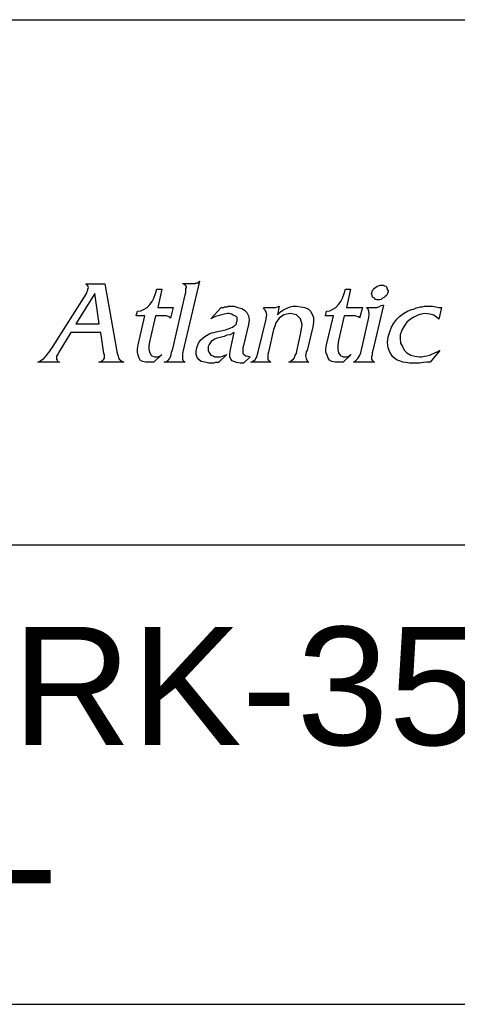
# Model space of a CAD drawing. Header units: inches. Extents: x 6 to 353, y 6 to 228.
# Tile 15 of 256: x 326 to 333, y 23 to 39. Entities that reach past the tile are written whole.
import ezdxf
from ezdxf.enums import TextEntityAlignment as Align

# ---------------------------------------------------------------- set-up
doc = ezdxf.new("R2010")
doc.units = ezdxf.units.IN
doc.header["$LTSCALE"] = 19.946667
doc.header["$MEASUREMENT"] = 0
doc.layers.get('0').update_dxf_attribs({"linetype": 'CONTINUOUS'})
doc.layers.add('09_ALL_DETAIL_ITEMS', color=7, linetype='CONTINUOUS')
doc.styles.add('TEXTSTYLE_2', font='arial.ttf')

# ---------------------------------------------------------------- blocks, each defined once
blk = doc.blocks.new('MAP_LOGO_AND_NAME_BL0', base_point=(325.333, 35.2))
at = {"color": 7, "linetype": 'Continuous'}
for p, q in [((328.895, 35.218), (328.626, 34.071)), ((328.886, 35.209), (328.886, 35.218)), ((328.886, 35.218), (328.895, 35.218)), ((328.886, 35.2), (328.886, 35.209)), ((327.054, 35.163), (327.054, 35.172)), ((327.054, 35.172), (327.359, 35.172)), ((327.072, 35.153), (327.054, 35.163)), ((327.063, 35.033), (327.072, 35.052)), ((327.082, 35.144), (327.072, 35.153)), ((327.072, 35.052), (327.082, 35.07)), ((327.091, 35.116), (327.082, 35.144)), ((327.082, 35.089), (327.091, 35.116)), ((327.082, 35.07), (327.082, 35.089)), ((327.359, 35.172), (327.544, 34.108)), ((328.182, 35.015), (328.201, 35.089)), ((328.201, 35.089), (328.284, 35.089)), ((328.284, 35.089), (328.219, 34.792)), ((328.626, 35.172), (328.626, 35.181)), ((328.626, 35.181), (328.654, 35.181)), ((328.654, 35.163), (328.626, 35.172)), ((328.654, 35.181), (328.673, 35.181)), ((328.673, 35.144), (328.654, 35.163)), ((328.673, 35.181), (328.7, 35.181)), ((328.682, 35.135), (328.673, 35.144)), ((328.673, 35.098), (328.682, 35.116)), ((328.673, 35.07), (328.673, 35.098)), ((328.673, 35.033), (328.673, 35.07)), ((328.682, 35.116), (328.682, 35.135)), ((328.7, 35.181), (328.719, 35.181)), ((328.719, 35.181), (328.747, 35.181)), ((328.747, 35.181), (328.775, 35.181)), ((328.775, 35.181), (328.784, 35.181)), ((328.784, 35.181), (328.802, 35.181)), ((328.802, 35.181), (328.821, 35.181)), ((328.821, 35.181), (328.839, 35.19)), ((328.839, 35.19), (328.849, 35.19)), ((328.849, 35.19), (328.867, 35.19)), ((328.867, 35.19), (328.876, 35.19)), ((328.876, 35.19), (328.886, 35.2)), ((331.244, 35.015), (331.263, 35.089)), ((331.263, 35.089), (331.346, 35.089)), ((331.346, 35.089), (331.281, 34.792)), ((331.689, 35.015), (331.698, 35.042)), ((331.698, 35.061), (331.716, 35.079)), ((331.698, 35.042), (331.698, 35.061)), ((331.716, 35.079), (331.726, 35.098)), ((331.726, 35.098), (331.753, 35.116)), ((331.753, 35.116), (331.781, 35.135)), ((331.781, 35.135), (331.8, 35.144)), ((331.8, 35.144), (331.827, 35.153)), ((331.827, 35.153), (331.846, 35.153)), ((331.846, 35.153), (331.874, 35.153)), ((331.874, 35.153), (331.901, 35.144)), ((331.901, 35.144), (331.92, 35.135)), ((331.92, 35.135), (331.929, 35.126)), ((331.929, 35.126), (331.938, 35.107)), ((331.938, 35.107), (331.948, 35.079)), ((331.948, 35.079), (331.957, 35.061)), ((331.957, 35.042), (331.948, 35.015)), ((331.957, 35.061), (331.957, 35.042)), ((326.517, 34.163), (327.054, 35.005)), ((327.193, 35.015), (326.887, 34.524)), ((327.054, 35.005), (327.063, 35.033)), ((327.267, 34.524), (327.193, 35.015)), ((328.09, 34.839), (328.127, 34.885)), ((328.127, 34.885), (328.155, 34.94)), ((328.155, 34.94), (328.182, 35.015)), ((328.46, 34.117), (328.663, 34.996)), ((328.663, 34.996), (328.673, 35.033)), ((331.152, 34.839), (331.189, 34.885)), ((331.189, 34.885), (331.217, 34.94)), ((331.217, 34.94), (331.244, 35.015)), ((331.698, 34.987), (331.689, 35.015)), ((331.698, 34.968), (331.698, 34.987)), ((331.716, 34.95), (331.698, 34.968)), ((331.735, 34.94), (331.716, 34.95)), ((331.753, 34.922), (331.735, 34.94)), ((331.772, 34.913), (331.753, 34.922)), ((331.79, 34.913), (331.772, 34.913)), ((331.818, 34.913), (331.79, 34.913)), ((331.846, 34.922), (331.818, 34.913)), ((331.864, 34.94), (331.846, 34.922)), ((331.892, 34.95), (331.864, 34.94)), ((331.911, 34.968), (331.892, 34.95)), ((331.929, 34.987), (331.911, 34.968)), ((331.948, 35.015), (331.929, 34.987)), ((327.868, 34.654), (327.886, 34.728)), ((327.886, 34.728), (327.942, 34.737)), ((327.942, 34.737), (327.997, 34.765)), ((327.997, 34.765), (328.044, 34.792)), ((328.044, 34.792), (328.09, 34.839)), ((328.219, 34.792), (328.358, 34.792)), ((328.358, 34.792), (328.404, 34.792)), ((328.404, 34.792), (328.432, 34.792)), ((328.469, 34.792), (328.423, 34.617)), ((328.432, 34.792), (328.46, 34.792)), ((328.46, 34.792), (328.469, 34.792)), ((329.08, 34.607), (329.246, 34.792)), ((329.246, 34.792), (329.256, 34.792)), ((329.256, 34.792), (329.265, 34.792)), ((329.265, 34.792), (329.274, 34.792)), ((329.274, 34.792), (329.283, 34.792)), ((329.283, 34.792), (329.302, 34.802)), ((329.302, 34.802), (329.311, 34.802)), ((329.311, 34.802), (329.32, 34.802)), ((329.32, 34.802), (329.33, 34.802)), ((329.33, 34.802), (329.339, 34.802)), ((329.339, 34.802), (329.348, 34.802)), ((329.348, 34.802), (329.357, 34.811)), ((329.357, 34.811), (329.367, 34.811)), ((329.367, 34.811), (329.376, 34.811)), ((329.376, 34.811), (329.45, 34.811)), ((329.45, 34.811), (329.515, 34.792)), ((329.515, 34.792), (329.579, 34.774)), ((329.579, 34.774), (329.626, 34.746)), ((329.626, 34.746), (329.663, 34.709)), ((329.931, 34.774), (329.94, 34.792)), ((329.959, 34.746), (329.931, 34.774)), ((329.94, 34.792), (329.977, 34.792)), ((329.977, 34.718), (329.959, 34.746)), ((329.977, 34.792), (330.014, 34.792)), ((330.014, 34.792), (330.042, 34.792)), ((330.042, 34.792), (330.051, 34.792)), ((330.051, 34.792), (330.097, 34.792)), ((330.097, 34.792), (330.134, 34.792)), ((330.134, 34.792), (330.162, 34.802)), ((330.162, 34.802), (330.19, 34.811)), ((330.19, 34.811), (330.162, 34.672)), ((330.208, 34.718), (330.245, 34.746)), ((330.245, 34.746), (330.282, 34.765)), ((330.282, 34.765), (330.329, 34.783)), ((330.329, 34.783), (330.366, 34.802)), ((330.366, 34.802), (330.412, 34.811)), ((330.412, 34.811), (330.467, 34.811)), ((330.467, 34.811), (330.541, 34.802)), ((330.541, 34.802), (330.606, 34.792)), ((330.606, 34.792), (330.662, 34.765)), ((330.662, 34.765), (330.699, 34.728)), ((330.699, 34.728), (330.726, 34.681)), ((330.939, 34.654), (330.958, 34.728)), ((330.958, 34.728), (331.013, 34.737)), ((331.013, 34.737), (331.059, 34.765)), ((331.059, 34.765), (331.106, 34.792)), ((331.106, 34.792), (331.152, 34.839)), ((331.281, 34.792), (331.43, 34.792)), ((331.43, 34.792), (331.467, 34.792)), ((331.467, 34.792), (331.504, 34.792)), ((331.541, 34.792), (331.494, 34.617)), ((331.504, 34.792), (331.531, 34.792)), ((331.531, 34.792), (331.541, 34.792)), ((331.633, 34.765), (331.605, 34.792)), ((331.605, 34.792), (331.642, 34.792)), ((331.642, 34.728), (331.633, 34.765)), ((331.642, 34.792), (331.679, 34.792)), ((331.652, 34.681), (331.642, 34.728)), ((331.679, 34.792), (331.698, 34.792)), ((331.698, 34.792), (331.716, 34.792)), ((331.883, 34.829), (331.707, 34.089)), ((331.716, 34.792), (331.772, 34.792)), ((331.772, 34.792), (331.809, 34.802)), ((331.809, 34.802), (331.846, 34.82)), ((331.846, 34.82), (331.864, 34.829)), ((331.864, 34.829), (331.883, 34.829)), ((332.207, 34.691), (332.271, 34.728)), ((332.271, 34.728), (332.336, 34.755)), ((332.336, 34.755), (332.373, 34.765)), ((332.373, 34.765), (332.41, 34.783)), ((332.41, 34.783), (332.447, 34.792)), ((332.447, 34.792), (332.484, 34.802)), ((332.484, 34.802), (332.512, 34.802)), ((332.512, 34.802), (332.549, 34.811)), ((332.549, 34.811), (332.586, 34.811)), ((332.586, 34.811), (332.623, 34.811)), ((332.623, 34.811), (332.678, 34.811)), ((332.678, 34.811), (332.734, 34.802)), ((332.734, 34.802), (332.78, 34.792)), ((332.78, 34.792), (332.826, 34.792)), ((332.826, 34.792), (332.78, 34.598)), ((328.007, 34.654), (327.868, 34.654)), ((327.896, 34.182), (328.007, 34.654)), ((328.182, 34.654), (328.09, 34.256)), ((328.321, 34.654), (328.182, 34.654)), ((328.358, 34.654), (328.321, 34.654)), ((328.386, 34.644), (328.358, 34.654)), ((328.414, 34.635), (328.386, 34.644)), ((328.423, 34.617), (328.414, 34.635)), ((329.154, 34.644), (329.08, 34.607)), ((329.228, 34.663), (329.154, 34.644)), ((329.293, 34.681), (329.228, 34.663)), ((329.348, 34.691), (329.293, 34.681)), ((329.376, 34.691), (329.348, 34.691)), ((329.413, 34.681), (329.376, 34.691)), ((329.441, 34.663), (329.413, 34.681)), ((329.468, 34.654), (329.441, 34.663)), ((329.487, 34.644), (329.468, 34.654)), ((329.505, 34.626), (329.487, 34.644)), ((329.496, 34.552), (329.505, 34.561)), ((329.505, 34.598), (329.505, 34.626)), ((329.505, 34.561), (329.505, 34.598)), ((329.663, 34.709), (329.69, 34.654)), ((329.69, 34.654), (329.7, 34.589)), ((329.7, 34.589), (329.69, 34.515)), ((329.848, 34.071), (329.977, 34.598)), ((329.986, 34.672), (329.977, 34.718)), ((329.977, 34.617), (329.986, 34.672)), ((329.977, 34.598), (329.977, 34.617)), ((330.162, 34.58), (330.134, 34.543)), ((330.162, 34.672), (330.181, 34.691)), ((330.19, 34.617), (330.162, 34.58)), ((330.181, 34.691), (330.208, 34.718)), ((330.227, 34.644), (330.19, 34.617)), ((330.264, 34.672), (330.227, 34.644)), ((330.31, 34.681), (330.264, 34.672)), ((330.366, 34.691), (330.31, 34.681)), ((330.467, 34.672), (330.366, 34.691)), ((330.532, 34.607), (330.467, 34.672)), ((330.56, 34.515), (330.532, 34.607)), ((330.726, 34.681), (330.745, 34.626)), ((330.745, 34.626), (330.745, 34.552)), ((331.069, 34.654), (330.939, 34.654)), ((330.958, 34.182), (331.069, 34.654)), ((331.244, 34.654), (331.152, 34.256)), ((331.393, 34.654), (331.244, 34.654)), ((331.43, 34.654), (331.393, 34.654)), ((331.457, 34.644), (331.43, 34.654)), ((331.485, 34.635), (331.457, 34.644)), ((331.494, 34.617), (331.485, 34.635)), ((331.513, 34.052), (331.642, 34.626)), ((331.642, 34.626), (331.652, 34.681)), ((332.049, 34.533), (332.096, 34.598)), ((332.096, 34.598), (332.142, 34.644)), ((332.142, 34.644), (332.207, 34.691)), ((332.318, 34.598), (332.262, 34.552)), ((332.373, 34.635), (332.318, 34.598)), ((332.438, 34.663), (332.373, 34.635)), ((332.493, 34.681), (332.438, 34.663)), ((332.558, 34.691), (332.493, 34.681)), ((332.632, 34.681), (332.558, 34.691)), ((332.697, 34.663), (332.632, 34.681)), ((332.743, 34.635), (332.697, 34.663)), ((332.78, 34.598), (332.743, 34.635)), ((326.887, 34.524), (327.267, 34.524)), ((329.163, 34.395), (329.209, 34.404)), ((329.209, 34.404), (329.246, 34.413)), ((329.246, 34.413), (329.293, 34.422)), ((329.293, 34.422), (329.33, 34.432)), ((329.33, 34.432), (329.357, 34.441)), ((329.357, 34.441), (329.376, 34.45)), ((329.376, 34.45), (329.404, 34.459)), ((329.404, 34.459), (329.431, 34.469)), ((329.431, 34.469), (329.45, 34.487)), ((329.45, 34.487), (329.459, 34.487)), ((329.459, 34.487), (329.468, 34.496)), ((329.468, 34.496), (329.478, 34.506)), ((329.478, 34.506), (329.487, 34.515)), ((329.487, 34.515), (329.496, 34.524)), ((329.496, 34.533), (329.496, 34.552)), ((329.496, 34.524), (329.496, 34.533)), ((329.69, 34.515), (329.607, 34.173)), ((330.097, 34.432), (330.014, 34.062)), ((330.116, 34.487), (330.097, 34.432)), ((330.134, 34.543), (330.116, 34.487)), ((330.541, 34.376), (330.56, 34.515)), ((330.736, 34.478), (330.643, 34.089)), ((330.745, 34.552), (330.736, 34.478)), ((331.985, 34.395), (332.012, 34.469)), ((332.012, 34.469), (332.049, 34.533)), ((332.179, 34.422), (332.151, 34.348)), ((332.216, 34.487), (332.179, 34.422)), ((332.262, 34.552), (332.216, 34.487)), ((326.804, 34.385), (326.61, 34.062)), ((327.294, 34.385), (326.804, 34.385)), ((327.341, 34.043), (327.294, 34.385)), ((328.09, 34.256), (328.071, 34.173)), ((328.876, 34.21), (328.913, 34.265)), ((328.913, 34.265), (328.978, 34.321)), ((328.978, 34.321), (329.061, 34.367)), ((329.061, 34.367), (329.089, 34.376)), ((329.089, 34.247), (329.071, 34.219)), ((329.089, 34.376), (329.126, 34.385)), ((329.108, 34.256), (329.089, 34.247)), ((329.135, 34.274), (329.108, 34.256)), ((329.126, 34.385), (329.163, 34.395)), ((329.182, 34.293), (329.135, 34.274)), ((329.228, 34.302), (329.182, 34.293)), ((329.293, 34.321), (329.228, 34.302)), ((329.339, 34.339), (329.293, 34.321)), ((329.394, 34.348), (329.339, 34.339)), ((329.394, 34.08), (329.459, 34.385)), ((329.431, 34.367), (329.394, 34.348)), ((329.459, 34.385), (329.431, 34.367)), ((330.477, 34.08), (330.541, 34.376)), ((331.152, 34.256), (331.143, 34.173)), ((331.948, 34.219), (331.957, 34.311)), ((331.957, 34.311), (331.985, 34.395)), ((332.151, 34.348), (332.151, 34.284)), ((332.151, 34.284), (332.16, 34.21)), ((326.443, 34.052), (326.462, 34.08)), ((326.462, 34.08), (326.48, 34.108)), ((326.48, 34.108), (326.499, 34.136)), ((326.499, 34.136), (326.517, 34.163)), ((327.544, 34.108), (327.553, 34.071)), ((327.886, 34.117), (327.896, 34.182)), ((327.886, 34.062), (327.886, 34.117)), ((328.071, 34.173), (328.071, 34.108)), ((328.071, 34.108), (328.09, 34.052)), ((328.441, 34.062), (328.46, 34.117)), ((328.839, 34.08), (328.849, 34.136)), ((328.839, 34.025), (328.839, 34.08)), ((328.849, 34.136), (328.876, 34.21)), ((329.052, 34.191), (329.034, 34.154)), ((329.034, 34.154), (329.034, 34.117)), ((329.034, 34.117), (329.034, 34.089)), ((329.034, 34.089), (329.043, 34.062)), ((329.071, 34.219), (329.052, 34.191)), ((329.385, 34.025), (329.394, 34.08)), ((329.607, 34.173), (329.598, 34.136)), ((329.598, 34.136), (329.598, 34.099)), ((329.598, 34.099), (329.598, 34.071)), ((330.467, 34.043), (330.477, 34.08)), ((330.634, 34.08), (330.625, 34.071)), ((330.643, 34.08), (330.634, 34.08)), ((330.643, 34.089), (330.643, 34.08)), ((330.948, 34.117), (330.958, 34.182)), ((330.948, 34.062), (330.948, 34.117)), ((331.143, 34.173), (331.143, 34.108)), ((331.143, 34.108), (331.152, 34.052)), ((331.707, 34.089), (331.698, 34.052)), ((331.957, 34.136), (331.948, 34.219)), ((331.985, 34.062), (331.957, 34.136)), ((332.16, 34.21), (332.188, 34.154)), ((332.188, 34.154), (332.216, 34.099)), ((332.216, 34.099), (332.262, 34.052)), ((332.799, 34.089), (332.641, 33.904)), ((332.752, 34.071), (332.789, 34.089)), ((332.789, 34.089), (332.799, 34.089)), ((326.295, 33.914), (326.323, 33.932)), ((326.323, 33.932), (326.351, 33.951)), ((326.351, 33.951), (326.369, 33.969)), ((326.369, 33.969), (326.388, 33.988)), ((326.388, 33.988), (326.406, 34.006)), ((326.406, 34.006), (326.425, 34.034)), ((326.425, 34.034), (326.443, 34.052)), ((326.582, 34.015), (326.573, 33.997)), ((326.573, 33.997), (326.573, 33.988)), ((326.573, 33.988), (326.573, 33.951)), ((326.573, 33.951), (326.582, 33.932)), ((326.601, 34.043), (326.582, 34.015)), ((326.582, 33.932), (326.591, 33.914)), ((326.61, 34.062), (326.601, 34.043)), ((327.294, 33.914), (327.322, 33.932)), ((327.322, 33.932), (327.341, 33.951)), ((327.35, 34.025), (327.341, 34.043)), ((327.341, 33.951), (327.35, 33.969)), ((327.35, 34.006), (327.35, 34.025)), ((327.35, 33.988), (327.35, 34.006)), ((327.35, 33.969), (327.35, 33.988)), ((327.553, 34.071), (327.563, 34.034)), ((327.563, 34.034), (327.572, 33.997)), ((327.572, 33.997), (327.581, 33.978)), ((327.581, 33.978), (327.59, 33.951)), ((327.59, 33.951), (327.609, 33.932)), ((327.609, 33.932), (327.637, 33.914)), ((327.896, 34.015), (327.886, 34.062)), ((327.914, 33.969), (327.896, 34.015)), ((327.933, 33.932), (327.914, 33.969)), ((327.97, 33.914), (327.933, 33.932)), ((328.09, 34.052), (328.108, 34.015)), ((328.108, 34.015), (328.118, 34.006)), ((328.118, 34.006), (328.136, 33.997)), ((328.136, 33.997), (328.164, 33.988)), ((328.284, 34.025), (328.155, 33.904)), ((328.164, 33.988), (328.192, 33.988)), ((328.192, 33.988), (328.219, 33.988)), ((328.219, 33.988), (328.247, 33.997)), ((328.247, 33.997), (328.275, 34.015)), ((328.275, 34.015), (328.284, 34.025)), ((328.358, 33.914), (328.386, 33.932)), ((328.386, 33.932), (328.404, 33.951)), ((328.404, 33.951), (328.414, 33.969)), ((328.414, 33.969), (328.423, 33.988)), ((328.423, 33.988), (328.432, 34.025)), ((328.432, 34.025), (328.441, 34.062)), ((328.626, 34.071), (328.617, 34.034)), ((328.617, 34.034), (328.617, 34.006)), ((328.617, 34.006), (328.617, 33.988)), ((328.617, 33.988), (328.617, 33.969)), ((328.617, 33.969), (328.617, 33.951)), ((328.617, 33.951), (328.626, 33.932)), ((328.626, 33.932), (328.645, 33.914)), ((328.858, 33.978), (328.839, 34.025)), ((328.886, 33.941), (328.858, 33.978)), ((328.923, 33.914), (328.886, 33.941)), ((329.043, 34.062), (329.061, 34.043)), ((329.061, 34.043), (329.08, 34.015)), ((329.08, 34.015), (329.117, 34.006)), ((329.117, 34.006), (329.145, 33.988)), ((329.145, 33.988), (329.191, 33.988)), ((329.191, 33.988), (329.228, 33.988)), ((329.339, 34.025), (329.2, 33.895)), ((329.228, 33.988), (329.265, 33.997)), ((329.265, 33.997), (329.311, 34.015)), ((329.311, 34.015), (329.339, 34.025)), ((329.385, 33.988), (329.385, 34.025)), ((329.404, 33.951), (329.385, 33.988)), ((329.422, 33.923), (329.404, 33.951)), ((329.45, 33.914), (329.422, 33.923)), ((329.598, 34.071), (329.598, 34.043)), ((329.598, 34.043), (329.616, 34.025)), ((329.718, 33.988), (329.607, 33.886)), ((329.616, 34.025), (329.644, 34.006)), ((329.644, 34.006), (329.681, 33.997)), ((329.681, 33.997), (329.718, 33.988)), ((329.755, 33.914), (329.783, 33.932)), ((329.783, 33.932), (329.801, 33.941)), ((329.801, 33.941), (329.811, 33.96)), ((329.811, 33.96), (329.82, 33.978)), ((329.82, 33.978), (329.829, 34.006)), ((329.829, 34.006), (329.838, 34.034)), ((329.838, 34.034), (329.848, 34.071)), ((330.014, 34.062), (330.005, 34.025)), ((330.005, 34.025), (330.005, 33.997)), ((330.005, 33.997), (330.005, 33.978)), ((330.005, 33.978), (330.005, 33.96)), ((330.005, 33.96), (330.005, 33.941)), ((330.005, 33.941), (330.014, 33.932)), ((330.014, 33.932), (330.033, 33.914)), ((330.375, 33.914), (330.393, 33.932)), ((330.393, 33.932), (330.421, 33.951)), ((330.421, 33.951), (330.43, 33.969)), ((330.43, 33.969), (330.44, 33.988)), ((330.44, 33.988), (330.449, 34.015)), ((330.449, 34.015), (330.467, 34.043)), ((330.625, 34.062), (330.615, 34.006)), ((330.615, 34.006), (330.625, 33.96)), ((330.625, 34.071), (330.625, 34.062)), ((330.625, 33.96), (330.643, 33.923)), ((330.643, 33.923), (330.671, 33.904)), ((330.967, 34.015), (330.948, 34.062)), ((330.985, 33.969), (330.967, 34.015)), ((331.004, 33.932), (330.985, 33.969)), ((331.041, 33.914), (331.004, 33.932)), ((331.152, 34.052), (331.18, 34.015)), ((331.18, 34.015), (331.189, 34.006)), ((331.189, 34.006), (331.207, 33.997)), ((331.207, 33.997), (331.226, 33.988)), ((331.356, 34.025), (331.226, 33.904)), ((331.226, 33.988), (331.263, 33.988)), ((331.263, 33.988), (331.291, 33.988)), ((331.291, 33.988), (331.319, 33.997)), ((331.319, 33.997), (331.337, 34.015)), ((331.337, 34.015), (331.356, 34.025)), ((331.393, 33.904), (331.43, 33.923)), ((331.43, 33.923), (331.467, 33.96)), ((331.467, 33.96), (331.494, 34.006)), ((331.494, 34.006), (331.513, 34.052)), ((331.698, 34.015), (331.689, 33.988)), ((331.689, 33.988), (331.689, 33.969)), ((331.689, 33.969), (331.689, 33.951)), ((331.689, 33.951), (331.698, 33.932)), ((331.698, 34.052), (331.698, 34.015)), ((331.698, 33.932), (331.716, 33.914)), ((332.031, 33.988), (331.985, 34.062)), ((332.068, 33.96), (332.031, 33.988)), ((332.105, 33.932), (332.068, 33.96)), ((332.142, 33.923), (332.105, 33.932)), ((332.197, 33.904), (332.142, 33.923)), ((332.262, 34.052), (332.327, 34.015)), ((332.327, 34.015), (332.392, 33.997)), ((332.392, 33.997), (332.466, 33.988)), ((332.466, 33.988), (332.503, 33.988)), ((332.503, 33.988), (332.549, 33.997)), ((332.549, 33.997), (332.586, 34.006)), ((332.586, 34.006), (332.632, 34.015)), ((332.632, 34.015), (332.669, 34.034)), ((332.669, 34.034), (332.715, 34.052)), ((332.715, 34.052), (332.752, 34.071)), ((326.267, 33.904), (326.295, 33.914)), ((326.619, 33.904), (326.267, 33.904)), ((326.591, 33.914), (326.619, 33.904)), ((327.257, 33.904), (327.294, 33.914)), ((327.664, 33.904), (327.257, 33.904)), ((327.637, 33.914), (327.664, 33.904)), ((328.025, 33.904), (327.97, 33.914)), ((328.081, 33.904), (328.025, 33.904)), ((328.099, 33.904), (328.081, 33.904)), ((328.127, 33.904), (328.099, 33.904)), ((328.145, 33.904), (328.127, 33.904)), ((328.155, 33.904), (328.145, 33.904)), ((328.321, 33.904), (328.358, 33.914)), ((328.663, 33.904), (328.321, 33.904)), ((328.645, 33.914), (328.663, 33.904)), ((328.978, 33.904), (328.923, 33.914)), ((329.043, 33.886), (328.978, 33.904)), ((329.108, 33.886), (329.043, 33.886)), ((329.126, 33.886), (329.108, 33.886)), ((329.154, 33.895), (329.126, 33.886)), ((329.182, 33.895), (329.154, 33.895)), ((329.2, 33.895), (329.182, 33.895)), ((329.496, 33.895), (329.45, 33.914)), ((329.552, 33.886), (329.496, 33.895)), ((329.607, 33.886), (329.552, 33.886)), ((329.727, 33.904), (329.755, 33.914)), ((330.051, 33.904), (329.727, 33.904)), ((330.033, 33.914), (330.051, 33.904)), ((330.347, 33.904), (330.375, 33.914)), ((330.671, 33.904), (330.347, 33.904)), ((331.096, 33.904), (331.041, 33.914)), ((331.152, 33.904), (331.096, 33.904)), ((331.17, 33.904), (331.152, 33.904)), ((331.189, 33.904), (331.17, 33.904)), ((331.217, 33.904), (331.189, 33.904)), ((331.226, 33.904), (331.217, 33.904)), ((331.735, 33.904), (331.393, 33.904)), ((331.716, 33.914), (331.735, 33.904)), ((332.244, 33.895), (332.197, 33.904)), ((332.299, 33.886), (332.244, 33.895)), ((332.355, 33.886), (332.299, 33.886)), ((332.41, 33.886), (332.355, 33.886)), ((332.466, 33.886), (332.41, 33.886)), ((332.53, 33.895), (332.466, 33.886)), ((332.586, 33.904), (332.53, 33.895)), ((332.641, 33.904), (332.586, 33.904))]:
    blk.add_line(p, q, dxfattribs=at)

msp = doc.modelspace()

# ---------------------------------------------------------------- linework, layer by layer
at = {"color": 7, "linetype": 'Continuous'}
for p, q in [((298.6667, 39.4667), (352, 39.4667)), ((298.6667, 30.9333), (352, 30.9333)), ((298.6667, 23.4667), (352, 23.4667))]:
    msp.add_line(p, q, dxfattribs=at)

# ---------------------------------------------------------------- block references
msp.add_blockref('MAP_LOGO_AND_NAME_BL0', (325.3333, 35.2), dxfattribs=at)

# ---------------------------------------------------------------- texts
at = {"layer": '09_ALL_DETAIL_ITEMS', "color": 7, "linetype": 'Continuous', "style": 'TEXTSTYLE_2'}
for s, p in [('ASSYD,ERK-3520', (325.3333, 27.68)), ('- -', (325.3333, 24.8))]:
    msp.add_text(s, height=1.92, dxfattribs=at).set_placement(p, align=Align.CENTER)

doc.saveas('drawing.dxf')
